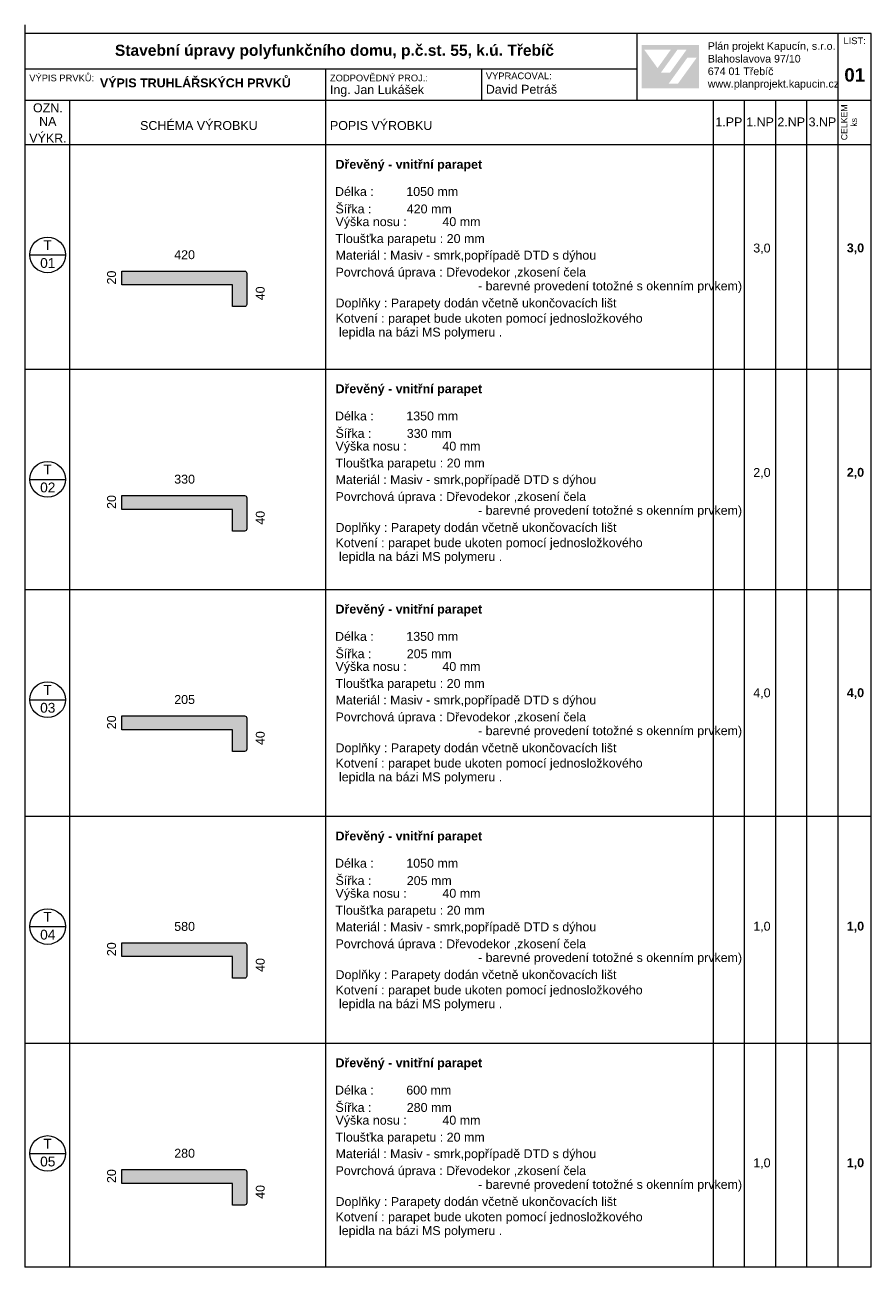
# Model space of a CAD drawing. Header units: millimetres. Extents: x 67117 to 86117, y -82148 to -54251.
import ezdxf

# ---------------------------------------------------------------- set-up
doc = ezdxf.new("R2010")
doc.units = ezdxf.units.MM
doc.header["$MEASUREMENT"] = 0
doc.layers.add('tabulky PSV_POHLED ZÁPADNÍ_1_0', color=7, linetype='Continuous')
doc.layers.add('tabulky PSV_POHLED ZÁPADNÍ_1_Konstrukce - nosné', color=7, linetype='Continuous')
doc.styles.add('GENEROVANÝ_STYL_1', font='txt')
doc.styles.add('GENEROVANÝ_STYL_2', font='txt')

msp = doc.modelspace()

# ---------------------------------------------------------------- hatches: boundary and pattern name
at = {"layer": 'tabulky PSV_POHLED ZÁPADNÍ_1_0', "linetype": 'Continuous', "lineweight": 13}
h = msp.add_hatch(color=1, dxfattribs=at)
h.paths.add_polyline_path([(80965, -55680), (82256, -55680), (82256, -54707), (80965, -54707)])
h.paths.add_polyline_path([(81024, -54810), (81619, -54811), (81322, -55222)], flags=0)
h.paths.add_polyline_path([(81395, -55327), (81769, -54809), (81974, -54809), (81600, -55328)], flags=0)
h.paths.add_polyline_path([(81781, -55570), (81572, -55570), (81994, -54985), (82204, -54985)], flags=0)
at = {"layer": 'tabulky PSV_POHLED ZÁPADNÍ_1_Konstrukce - nosné', "linetype": 'Continuous', "lineweight": 0, "true_color": 0xead0c1}
for points in [[(69292, -60092), (71781, -60092), (71781, -60579), (72049, -60579, 0.414214), (72099, -60529), (72099, -59830, 0.414214), (72049, -59780), (71781, -59780), (69292, -59780)], [(69292, -65132), (71781, -65132), (71781, -65619), (72049, -65619, 0.414214), (72099, -65569), (72099, -64870, 0.414214), (72049, -64820), (71781, -64820), (69292, -64820)], [(69292, -70080), (71781, -70080), (71781, -70567), (72049, -70567, 0.414214), (72099, -70517), (72099, -69819, 0.414214), (72049, -69769), (71781, -69769), (69292, -69769)], [(69292, -75175), (71781, -75175), (71781, -75662), (72049, -75662, 0.414214), (72099, -75612), (72099, -74913, 0.414214), (72049, -74863), (71781, -74863), (69292, -74863)], [(69292, -80269), (71781, -80269), (71781, -80756), (72049, -80756, 0.414214), (72099, -80706), (72099, -80008, 0.414214), (72049, -79958), (71781, -79958), (69292, -79958)]]:
    msp.add_hatch(color=254, dxfattribs=at).paths.add_polyline_path(points)

# ---------------------------------------------------------------- linework, layer by layer
at = {"layer": 'tabulky PSV_POHLED ZÁPADNÍ_1_0', "color": 7, "linetype": 'Continuous', "lineweight": 20}
for p, q in [((67117, -54251), (67117, -82148)), ((86117, -54448), (67117, -54448)), ((80867, -55948), (80867, -54448)), ((85367, -54448), (85367, -55948)), ((86117, -82148), (86117, -54448)), ((80867, -55248), (67117, -55248)), ((73867, -55248), (73867, -55948)), ((77367, -55248), (77367, -55948)), ((86117, -55948), (67117, -55948)), ((68117, -55948), (68117, -56948)), ((73867, -55948), (73867, -56948)), ((82567, -55948), (82567, -56948)), ((83267, -55948), (83267, -56948)), ((83967, -55948), (83967, -56948)), ((84667, -55948), (84667, -56948)), ((85367, -55948), (85367, -56948)), ((68117, -56751), (68117, -82148)), ((73867, -56751), (73867, -61988)), ((85367, -56751), (85367, -61988)), ((83567, -56948), (67117, -56948)), ((82567, -56948), (82567, -82148)), ((83267, -56948), (83267, -82148)), ((86117, -56948), (83567, -56948)), ((83967, -56948), (83967, -82148)), ((84667, -56948), (84667, -82148)), ((67228, -59417), (68028, -59417)), ((86117, -61988), (67117, -61988)), ((73867, -61988), (73867, -82148)), ((85367, -61988), (85367, -70217)), ((67228, -64457), (68028, -64457)), ((86117, -66936), (67117, -66936)), ((67228, -69406), (68028, -69406)), ((85367, -70217), (85367, -82148)), ((86117, -72031), (67117, -72031)), ((67228, -74500), (68028, -74500)), ((86117, -77126), (67117, -77126)), ((67228, -79595), (68028, -79595)), ((86117, -82148), (67117, -82148))]:
    msp.add_line(p, q, dxfattribs=at)
for centre in [(67628, -59417), (67628, -64457), (67628, -69406), (67628, -74500), (67628, -79595)]:
    msp.add_circle(centre, 400, dxfattribs=at)
at = {"layer": 'tabulky PSV_POHLED ZÁPADNÍ_1_Konstrukce - nosné', "color": 7, "linetype": 'Continuous', "lineweight": 13, "flags": 128}
for points in [[(69292, -60092), (69292, -59780), (71781, -59780), (72049, -59780, -0.414214), (72099, -59830), (72099, -60529, -0.414214), (72049, -60579), (71781, -60579), (71781, -60092)], [(69292, -65132), (69292, -64820), (71781, -64820), (72049, -64820, -0.414214), (72099, -64870), (72099, -65569, -0.414214), (72049, -65619), (71781, -65619), (71781, -65132)], [(69292, -70080), (69292, -69769), (71781, -69769), (72049, -69769, -0.414214), (72099, -69819), (72099, -70517, -0.414214), (72049, -70567), (71781, -70567), (71781, -70080)], [(69292, -75175), (69292, -74863), (71781, -74863), (72049, -74863, -0.414214), (72099, -74913), (72099, -75612, -0.414214), (72049, -75662), (71781, -75662), (71781, -75175)], [(69292, -80269), (69292, -79958), (71781, -79958), (72049, -79958, -0.414214), (72099, -80008), (72099, -80706, -0.414214), (72049, -80756), (71781, -80756), (71781, -80269)]]:
    msp.add_lwpolyline(points, format="xyb", close=True, dxfattribs=at)

# ---------------------------------------------------------------- texts
at = {"layer": 'tabulky PSV_POHLED ZÁPADNÍ_1_0', "color": 7, "linetype": 'Continuous', "lineweight": 20, "attachment_point": 7}
for s, insert, char_height, style in [('\\A1;{\\pql;\\fArial|b0|i0|c238|p38;Plán projekt Kapucín, s.r.o.}', (82450, -54863), 171, 'GENEROVANÝ_STYL_2'), ('\\A1;{\\pql;\\fArial|b0|i0|c238|p38;LIST:}', (85496, -54686), 150, 'GENEROVANÝ_STYL_2'), ('\\A1;{\\pql;\\fArial|b1|i0|c238|p38;Stavební úpravy polyfunkčního domu, p.č.st. 55, k.ú. Třebíč}', (69140, -55022), 250, 'GENEROVANÝ_STYL_1'), ('\\A1;{\\pql;\\fArial|b0|i0|c238|p38;Blahoslavova 97/10}', (82450, -55099), 171, 'GENEROVANÝ_STYL_2'), ('\\A1;{\\pql;\\fArial|b0|i0|c238|p38;674 01 Třebíč}', (82450, -55382), 171, 'GENEROVANÝ_STYL_2'), ('\\A1;{\\pql;\\fArial|b1|i0|c238|p38;01}', (85515, -55530), 300, 'GENEROVANÝ_STYL_1'), ('\\A1;{\\pql;\\fArial|b0|i0|c238|p38;VÝPIS PRVKŮ:}', (67217, -55521), 150, 'GENEROVANÝ_STYL_2'), ('\\A1;{\\pql;\\fArial|b1|i0|c238|p38;VÝPIS TRUHLÁŘSKÝCH PRVKŮ}', (68803, -55657), 200, 'GENEROVANÝ_STYL_1'), ('\\A1;{\\pql;\\fArial|b0|i0|c238|p38;ZODPOVĚDNÝ PROJ.:}', (73967, -55521), 150, 'GENEROVANÝ_STYL_2'), ('\\A1;{\\pql;\\fArial|b0|i0|c238|p38;VYPRACOVAL:}', (77467, -55473), 150, 'GENEROVANÝ_STYL_2'), ('\\A1;{\\pql;\\fArial|b0|i0|c238|p38;Ing. Jan Lukášek}', (73967, -55866), 200, 'GENEROVANÝ_STYL_2'), ('\\A1;{\\pql;\\fArial|b0|i0|c238|p38;David Petráš}', (77467, -55800), 200, 'GENEROVANÝ_STYL_2'), ('\\A1;{\\pql;\\fArial|b0|i0|c238|p38;www.planprojekt.kapucin.cz}', (82450, -55711), 171, 'GENEROVANÝ_STYL_2'), ('\\A1;{\\pql;\\fArial|b0|i0|c238|p38;OZN.}', (67300, -56217), 200, 'GENEROVANÝ_STYL_2'), ('\\A1;{\\pql;\\fArial|b0|i0|c238|p38;NA}', (67438, -56519), 200, 'GENEROVANÝ_STYL_2'), ('\\A1;{\\pql;\\fArial|b0|i0|c238|p38;SCHÉMA VÝROBKU}', (69705, -56614), 200, 'GENEROVANÝ_STYL_2'), ('\\A1;{\\pql;\\fArial|b0|i0|c238|p38;POPIS VÝROBKU}', (73967, -56614), 200, 'GENEROVANÝ_STYL_2'), ('\\A1;{\\pql;\\fArial|b0|i0|c238|p38;1.PP}', (82620, -56531), 200, 'GENEROVANÝ_STYL_2'), ('\\A1;{\\pql;\\fArial|b0|i0|c238|p38;1.NP}', (83313, -56531), 200, 'GENEROVANÝ_STYL_2'), ('\\A1;{\\pql;\\fArial|b0|i0|c238|p38;2.NP}', (84013, -56531), 200, 'GENEROVANÝ_STYL_2'), ('\\A1;{\\pql;\\fArial|b0|i0|c238|p38;3\\fArial|b0|i0|c238|p38;.NP}', (84713, -56534), 200, 'GENEROVANÝ_STYL_2'), ('\\A1;{\\pql;\\fArial|b0|i0|c238|p38;VÝKR.}', (67217, -56894), 200, 'GENEROVANÝ_STYL_2'), ('\\A1;{\\pql;\\fArial|b1|i0|c238|p38;Dřevěný \\fArial|b1|i0|c238|p38;- vnitřní \\fArial|b1|i0|c238|p38;parapet }', (74092, -57543), 200, 'GENEROVANÝ_STYL_1'), ('\\A1;{\\pql;\\fArial|b0|i0|c238|p38;Délka : ^I1\\fArial|b0|i0|c238|p38;05\\fArial|b0|i0|c238|p38;0 mm}', (74081, -58097), 200, 'GENEROVANÝ_STYL_2'), ('\\A1;{\\pql;\\fArial|b0|i0|c238|p38;Šířka : ^I\\fArial|b0|i0|c238|p38;42\\fArial|b0|i0|c238|p38;0 mm}', (74092, -58488), 200, 'GENEROVANÝ_STYL_2'), ('\\A1;{\\pql;\\fArial|b0|i0|c238|p38;Výška nosu\\fArial|b0|i0|c238|p38; : ^I\\fArial|b0|i0|c238|p38;40\\fArial|b0|i0|c238|p38; mm}', (74092, -58831), 200, 'GENEROVANÝ_STYL_2'), ('\\A1;{\\pql;\\fArial|b0|i0|c238|p38;T}', (67534, -59308), 220, 'GENEROVANÝ_STYL_2'), ('\\A1;{\\pql;\\fArial|b0|i0|c238|p38;Tloušťka parapetu : 2\\fArial|b0|i0|c238|p38;0\\fArial|b0|i0|c238|p38; mm}', (74092, -59211), 200, 'GENEROVANÝ_STYL_2'), ('\\A1;{\\pql;\\fArial|b0|i0|c238|p38;420}', (70471, -59516), 200, 'GENEROVANÝ_STYL_2'), ('\\A1;{\\pql;\\fArial|b0|i0|c238|p38;Materiál : \\fArial|b0|i0|c238|p38;Masiv - smrk,popřípadě \\fArial|b0|i0|c238|p38;DTD \\fArial|b0|i0|c238|p38;s dýhou}', (74092, -59584), 200, 'GENEROVANÝ_STYL_2'), ('\\A1;{\\pql;\\fArial|b0|i0|c238|p38;3\\fArial|b0|i0|c238|p38;,0}', (83471, -59400), 200, 'GENEROVANÝ_STYL_2'), ('\\A1;{\\pql;\\fArial|b1|i0|c238|p38;3\\fArial|b1|i0|c238|p38;,0}', (85571, -59405), 200, 'GENEROVANÝ_STYL_1'), ('\\A1;{\\pql;\\fArial|b0|i0|c238|p38;01}', (67461, -59712), 220, 'GENEROVANÝ_STYL_2'), ('\\A1;{\\pql;\\fArial|b0|i0|c238|p38;Doplňky :\\fArial|b0|i0|c238|p38; \\fArial|b0|i0|c238|p38;\\H0.997497x;Parapety dodán včetně ukončovacích lišt}', (74092, -60657), 200, 'GENEROVANÝ_STYL_2'), ('\\A1;{\\pql;\\fArial|b1|i0|c238|p38;Dřevěný \\fArial|b1|i0|c238|p38;- vnitřní \\fArial|b1|i0|c238|p38;parapet }', (74092, -62583), 200, 'GENEROVANÝ_STYL_1'), ('\\A1;{\\pql;\\fArial|b0|i0|c238|p38;Délka : ^I1\\fArial|b0|i0|c238|p38;3\\fArial|b0|i0|c238|p38;50 mm}', (74081, -63137), 200, 'GENEROVANÝ_STYL_2'), ('\\A1;{\\pql;\\fArial|b0|i0|c238|p38;Šířka : ^I\\fArial|b0|i0|c238|p38;33\\fArial|b0|i0|c238|p38;0 mm}', (74092, -63528), 200, 'GENEROVANÝ_STYL_2'), ('\\A1;{\\pql;\\fArial|b0|i0|c238|p38;Výška nosu\\fArial|b0|i0|c238|p38; : ^I\\fArial|b0|i0|c238|p38;40\\fArial|b0|i0|c238|p38; mm}', (74092, -63871), 200, 'GENEROVANÝ_STYL_2'), ('\\A1;{\\pql;\\fArial|b0|i0|c238|p38;T}', (67534, -64348), 220, 'GENEROVANÝ_STYL_2'), ('\\A1;{\\pql;\\fArial|b0|i0|c238|p38;Tloušťka parapetu : 2\\fArial|b0|i0|c238|p38;0\\fArial|b0|i0|c238|p38; mm}', (74092, -64251), 200, 'GENEROVANÝ_STYL_2'), ('\\A1;{\\pql;\\fArial|b0|i0|c238|p38;33\\fArial|b0|i0|c238|p38;0}', (70471, -64556), 200, 'GENEROVANÝ_STYL_2'), ('\\A1;{\\pql;\\fArial|b0|i0|c238|p38;Materiál : \\fArial|b0|i0|c238|p38;Masiv - smrk,popřípadě \\fArial|b0|i0|c238|p38;DTD \\fArial|b0|i0|c238|p38;s dýhou}', (74092, -64624), 200, 'GENEROVANÝ_STYL_2'), ('\\A1;{\\pql;\\fArial|b0|i0|c238|p38;2\\fArial|b0|i0|c238|p38;,0}', (83471, -64440), 200, 'GENEROVANÝ_STYL_2'), ('\\A1;{\\pql;\\fArial|b1|i0|c238|p38;2\\fArial|b1|i0|c238|p38;,0}', (85571, -64445), 200, 'GENEROVANÝ_STYL_1'), ('\\A1;{\\pql;\\fArial|b0|i0|c238|p38;0\\fArial|b0|i0|c238|p38;2}', (67461, -64752), 220, 'GENEROVANÝ_STYL_2'), ('\\A1;{\\pql;\\fArial|b0|i0|c238|p38;Doplňky :\\fArial|b0|i0|c238|p38; \\fArial|b0|i0|c238|p38;\\H0.997497x;Parapety dodán včetně ukončovacích lišt}', (74092, -65697), 200, 'GENEROVANÝ_STYL_2'), ('\\A1;{\\pql;\\fArial|b1|i0|c238|p38;Dřevěný \\fArial|b1|i0|c238|p38;- vnitřní \\fArial|b1|i0|c238|p38;parapet }', (74092, -67531), 200, 'GENEROVANÝ_STYL_1'), ('\\A1;{\\pql;\\fArial|b0|i0|c238|p38;Délka : ^I1\\fArial|b0|i0|c238|p38;3\\fArial|b0|i0|c238|p38;50 mm}', (74081, -68086), 200, 'GENEROVANÝ_STYL_2'), ('\\A1;{\\pql;\\fArial|b0|i0|c238|p38;Šířka : ^I\\fArial|b0|i0|c238|p38;205\\fArial|b0|i0|c238|p38; mm}', (74092, -68476), 200, 'GENEROVANÝ_STYL_2'), ('\\A1;{\\pql;\\fArial|b0|i0|c238|p38;Výška nosu\\fArial|b0|i0|c238|p38; : ^I\\fArial|b0|i0|c238|p38;40\\fArial|b0|i0|c238|p38; mm}', (74092, -68819), 200, 'GENEROVANÝ_STYL_2'), ('\\A1;{\\pql;\\fArial|b0|i0|c238|p38;T}', (67534, -69297), 220, 'GENEROVANÝ_STYL_2'), ('\\A1;{\\pql;\\fArial|b0|i0|c238|p38;Tloušťka parapetu : 2\\fArial|b0|i0|c238|p38;0\\fArial|b0|i0|c238|p38; mm}', (74092, -69200), 200, 'GENEROVANÝ_STYL_2'), ('\\A1;{\\pql;\\fArial|b0|i0|c238|p38;4\\fArial|b0|i0|c238|p38;,0}', (83471, -69388), 200, 'GENEROVANÝ_STYL_2'), ('\\A1;{\\pql;\\fArial|b0|i0|c238|p38;205}', (70471, -69504), 200, 'GENEROVANÝ_STYL_2'), ('\\A1;{\\pql;\\fArial|b0|i0|c238|p38;Materiál : \\fArial|b0|i0|c238|p38;Masiv - smrk,popřípadě \\fArial|b0|i0|c238|p38;DTD \\fArial|b0|i0|c238|p38;s dýhou}', (74092, -69572), 200, 'GENEROVANÝ_STYL_2'), ('\\A1;{\\pql;\\fArial|b1|i0|c238|p38;4\\fArial|b1|i0|c238|p38;,0}', (85571, -69393), 200, 'GENEROVANÝ_STYL_1'), ('\\A1;{\\pql;\\fArial|b0|i0|c238|p38;0\\fArial|b0|i0|c238|p38;3}', (67461, -69700), 220, 'GENEROVANÝ_STYL_2'), ('\\A1;{\\pql;\\fArial|b0|i0|c238|p38;Doplňky :\\fArial|b0|i0|c238|p38; \\fArial|b0|i0|c238|p38;\\H0.997497x;Parapety dodán včetně ukončovacích lišt}', (74092, -70646), 200, 'GENEROVANÝ_STYL_2'), ('\\A1;{\\pql;\\fArial|b1|i0|c238|p38;Dřevěný \\fArial|b1|i0|c238|p38;- vnitřní \\fArial|b1|i0|c238|p38;parapet }', (74092, -72626), 200, 'GENEROVANÝ_STYL_1'), ('\\A1;{\\pql;\\fArial|b0|i0|c238|p38;Délka : ^I1\\fArial|b0|i0|c238|p38;0\\fArial|b0|i0|c238|p38;50 mm}', (74081, -73180), 200, 'GENEROVANÝ_STYL_2'), ('\\A1;{\\pql;\\fArial|b0|i0|c238|p38;Šířka : ^I\\fArial|b0|i0|c238|p38;205\\fArial|b0|i0|c238|p38; mm}', (74092, -73571), 200, 'GENEROVANÝ_STYL_2'), ('\\A1;{\\pql;\\fArial|b0|i0|c238|p38;Výška nosu\\fArial|b0|i0|c238|p38; : ^I\\fArial|b0|i0|c238|p38;40\\fArial|b0|i0|c238|p38; mm}', (74092, -73913), 200, 'GENEROVANÝ_STYL_2'), ('\\A1;{\\pql;\\fArial|b0|i0|c238|p38;T}', (67534, -74391), 220, 'GENEROVANÝ_STYL_2'), ('\\A1;{\\pql;\\fArial|b0|i0|c238|p38;Tloušťka parapetu : 2\\fArial|b0|i0|c238|p38;0\\fArial|b0|i0|c238|p38; mm}', (74092, -74294), 200, 'GENEROVANÝ_STYL_2'), ('\\A1;{\\pql;\\fArial|b0|i0|c238|p38;580}', (70471, -74599), 200, 'GENEROVANÝ_STYL_2'), ('\\A1;{\\pql;\\fArial|b0|i0|c238|p38;Materiál : \\fArial|b0|i0|c238|p38;Masiv - smrk,popřípadě \\fArial|b0|i0|c238|p38;DTD \\fArial|b0|i0|c238|p38;s dýhou}', (74092, -74667), 200, 'GENEROVANÝ_STYL_2'), ('\\A1;{\\pql;\\fArial|b0|i0|c238|p38;1\\fArial|b0|i0|c238|p38;,0}', (83471, -74629), 200, 'GENEROVANÝ_STYL_2'), ('\\A1;{\\pql;\\fArial|b1|i0|c238|p38;1\\fArial|b1|i0|c238|p38;,0}', (85571, -74634), 200, 'GENEROVANÝ_STYL_1'), ('\\A1;{\\pql;\\fArial|b0|i0|c238|p38;0\\fArial|b0|i0|c238|p38;4}', (67461, -74795), 220, 'GENEROVANÝ_STYL_2'), ('\\A1;{\\pql;\\fArial|b0|i0|c238|p38;Doplňky :\\fArial|b0|i0|c238|p38; \\fArial|b0|i0|c238|p38;\\H0.997497x;Parapety dodán včetně ukončovacích lišt}', (74092, -75740), 200, 'GENEROVANÝ_STYL_2'), ('\\A1;{\\pql;\\fArial|b1|i0|c238|p38;Dřevěný \\fArial|b1|i0|c238|p38;- vnitřní \\fArial|b1|i0|c238|p38;parapet }', (74092, -77720), 200, 'GENEROVANÝ_STYL_1'), ('\\A1;{\\pql;\\fArial|b0|i0|c238|p38;Délka : ^I\\fArial|b0|i0|c238|p38;60\\fArial|b0|i0|c238|p38;0 mm}', (74081, -78275), 200, 'GENEROVANÝ_STYL_2'), ('\\A1;{\\pql;\\fArial|b0|i0|c238|p38;Šířka : ^I2\\fArial|b0|i0|c238|p38;80\\fArial|b0|i0|c238|p38; mm}', (74092, -78665), 200, 'GENEROVANÝ_STYL_2'), ('\\A1;{\\pql;\\fArial|b0|i0|c238|p38;Výška nosu\\fArial|b0|i0|c238|p38; : ^I\\fArial|b0|i0|c238|p38;40\\fArial|b0|i0|c238|p38; mm}', (74092, -79008), 200, 'GENEROVANÝ_STYL_2'), ('\\A1;{\\pql;\\fArial|b0|i0|c238|p38;Tloušťka parapetu : 2\\fArial|b0|i0|c238|p38;0\\fArial|b0|i0|c238|p38; mm}', (74092, -79389), 200, 'GENEROVANÝ_STYL_2'), ('\\A1;{\\pql;\\fArial|b0|i0|c238|p38;T}', (67534, -79486), 220, 'GENEROVANÝ_STYL_2'), ('\\A1;{\\pql;\\fArial|b0|i0|c238|p38;28\\fArial|b0|i0|c238|p38;0}', (70471, -79693), 200, 'GENEROVANÝ_STYL_2'), ('\\A1;{\\pql;\\fArial|b0|i0|c238|p38;0\\fArial|b0|i0|c238|p38;5}', (67461, -79889), 220, 'GENEROVANÝ_STYL_2'), ('\\A1;{\\pql;\\fArial|b0|i0|c238|p38;Materiál : \\fArial|b0|i0|c238|p38;Masiv - smrk,popřípadě \\fArial|b0|i0|c238|p38;DTD \\fArial|b0|i0|c238|p38;s dýhou}', (74092, -79761), 200, 'GENEROVANÝ_STYL_2'), ('\\A1;{\\pql;\\fArial|b0|i0|c238|p38;1\\fArial|b0|i0|c238|p38;,0}', (83471, -79943), 200, 'GENEROVANÝ_STYL_2'), ('\\A1;{\\pql;\\fArial|b1|i0|c238|p38;1\\fArial|b1|i0|c238|p38;,0}', (85571, -79948), 200, 'GENEROVANÝ_STYL_1'), ('\\A1;{\\pql;\\fArial|b0|i0|c238|p38;Doplňky :\\fArial|b0|i0|c238|p38; \\fArial|b0|i0|c238|p38;\\H0.997497x;Parapety dodán včetně ukončovacích lišt}', (74092, -80835), 200, 'GENEROVANÝ_STYL_2')]:
    msp.add_mtext(s, dxfattribs=dict(at, insert=insert, char_height=char_height, style=style))
at = {"layer": 'tabulky PSV_POHLED ZÁPADNÍ_1_0', "color": 7, "linetype": 'Continuous', "lineweight": 20, "insert": (85803, -56842), "char_height": 140, "attachment_point": 7, "rotation": 90, "line_spacing_factor": 0.93321, "style": 'GENEROVANÝ_STYL_2'}
msp.add_mtext('\\A1;{\\pql;\\fArial|b0|i0|c238|p38;CELKEM\\P\\pqc;\\fArial|b0|i0|c238|p38;ks}', dxfattribs=at)
at = {"layer": 'tabulky PSV_POHLED ZÁPADNÍ_1_0', "color": 7, "linetype": 'Continuous', "lineweight": 20, "char_height": 200, "attachment_point": 7, "style": 'GENEROVANÝ_STYL_2'}
for s, insert, line_spacing_factor in [('\\A1;{\\pql;\\fArial|b0|i0|c238|p38;Povrchová úprava : \\fArial|b0|i0|c238|p38;\\H0.996649x;Dřevodekor ,zkosení \\fArial|b0|i0|c238|p38;čela\\P\\pql;\\fArial|b0|i0|c238|p38;^I^I^I^I- barevné provedení totožné s okenním prvkem)}', (74092, -60273), 0.927646), ('\\A1;{\\pql;\\fArial|b0|i0|c238|p38;Kotvení : parapet bude ukoten pomocí jednosložkového\\P\\pql;\\fArial|b0|i0|c238|p38; lepidla na bázi MS polymeru .}', (74092, -61310), 0.927826), ('\\A1;{\\pql;\\fArial|b0|i0|c238|p38;Povrchová úprava : \\fArial|b0|i0|c238|p38;\\H0.996649x;Dřevodekor ,zkosení \\fArial|b0|i0|c238|p38;čela\\P\\pql;\\fArial|b0|i0|c238|p38;^I^I^I^I- barevné provedení totožné s okenním prvkem)}', (74092, -65313), 0.927646), ('\\A1;{\\pql;\\fArial|b0|i0|c238|p38;Kotvení : parapet bude ukoten pomocí jednosložkového\\P\\pql;\\fArial|b0|i0|c238|p38; lepidla na bázi MS polymeru .}', (74092, -66350), 0.927826), ('\\A1;{\\pql;\\fArial|b0|i0|c238|p38;Povrchová úprava : \\fArial|b0|i0|c238|p38;\\H0.996649x;Dřevodekor ,zkosení \\fArial|b0|i0|c238|p38;čela\\P\\pql;\\fArial|b0|i0|c238|p38;^I^I^I^I- barevné provedení totožné s okenním prvkem)}', (74092, -70261), 0.927646), ('\\A1;{\\pql;\\fArial|b0|i0|c238|p38;Kotvení : parapet bude ukoten pomocí jednosložkového\\P\\pql;\\fArial|b0|i0|c238|p38; lepidla na bázi MS polymeru .}', (74092, -71299), 0.927826), ('\\A1;{\\pql;\\fArial|b0|i0|c238|p38;Povrchová úprava : \\fArial|b0|i0|c238|p38;\\H0.996649x;Dřevodekor ,zkosení \\fArial|b0|i0|c238|p38;čela\\P\\pql;\\fArial|b0|i0|c238|p38;^I^I^I^I- barevné provedení totožné s okenním prvkem)}', (74092, -75356), 0.927646), ('\\A1;{\\pql;\\fArial|b0|i0|c238|p38;Kotvení : parapet bude ukoten pomocí jednosložkového\\P\\pql;\\fArial|b0|i0|c238|p38; lepidla na bázi MS polymeru .}', (74092, -76393), 0.927826), ('\\A1;{\\pql;\\fArial|b0|i0|c238|p38;Povrchová úprava : \\fArial|b0|i0|c238|p38;\\H0.996649x;Dřevodekor ,zkosení \\fArial|b0|i0|c238|p38;čela\\P\\pql;\\fArial|b0|i0|c238|p38;^I^I^I^I- barevné provedení totožné s okenním prvkem)}', (74092, -80450), 0.927646), ('\\A1;{\\pql;\\fArial|b0|i0|c238|p38;Kotvení : parapet bude ukoten pomocí jednosložkového\\P\\pql;\\fArial|b0|i0|c238|p38; lepidla na bázi MS polymeru .}', (74092, -81488), 0.927826)]:
    msp.add_mtext(s, dxfattribs=dict(at, insert=insert, line_spacing_factor=line_spacing_factor))
at = {"layer": 'tabulky PSV_POHLED ZÁPADNÍ_1_0', "color": 7, "linetype": 'Continuous', "lineweight": 20, "char_height": 200, "attachment_point": 7, "rotation": 90, "style": 'GENEROVANÝ_STYL_2'}
for s, insert in [('\\A1;{\\pql;\\fArial|b0|i0|c238|p38;2\\fArial|b0|i0|c238|p38;0}', (69166, -60081)), ('\\A1;{\\pql;\\fArial|b0|i0|c238|p38;4\\fArial|b0|i0|c238|p38;0}', (72505, -60436)), ('\\A1;{\\pql;\\fArial|b0|i0|c238|p38;2\\fArial|b0|i0|c238|p38;0}', (69166, -65121)), ('\\A1;{\\pql;\\fArial|b0|i0|c238|p38;4\\fArial|b0|i0|c238|p38;0}', (72505, -65476)), ('\\A1;{\\pql;\\fArial|b0|i0|c238|p38;2\\fArial|b0|i0|c238|p38;0}', (69166, -70069)), ('\\A1;{\\pql;\\fArial|b0|i0|c238|p38;4\\fArial|b0|i0|c238|p38;0}', (72505, -70424)), ('\\A1;{\\pql;\\fArial|b0|i0|c238|p38;2\\fArial|b0|i0|c238|p38;0}', (69166, -75164)), ('\\A1;{\\pql;\\fArial|b0|i0|c238|p38;4\\fArial|b0|i0|c238|p38;0}', (72505, -75519)), ('\\A1;{\\pql;\\fArial|b0|i0|c238|p38;2\\fArial|b0|i0|c238|p38;0}', (69166, -80259)), ('\\A1;{\\pql;\\fArial|b0|i0|c238|p38;4\\fArial|b0|i0|c238|p38;0}', (72505, -80614))]:
    msp.add_mtext(s, dxfattribs=dict(at, insert=insert))

doc.saveas('drawing.dxf')
